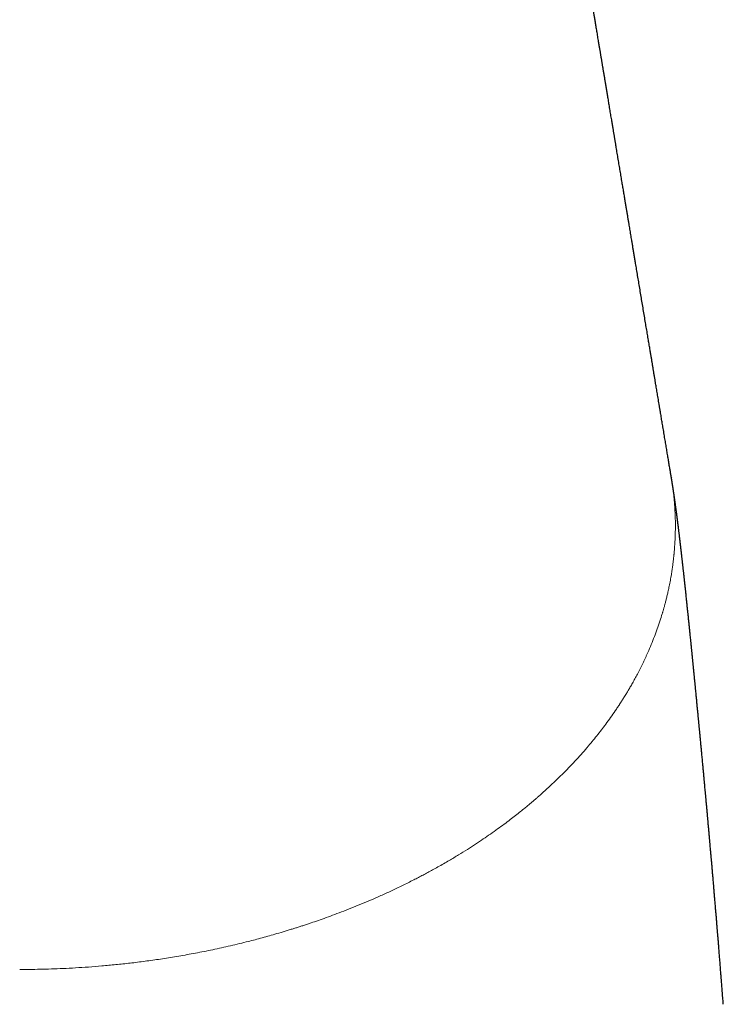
# Model space of a CAD drawing. Header units: millimetres. Extents: x 8 to 646, y 12 to 530.
# Tile 31 of 45: x 331 to 352, y 464 to 493. Entities that reach past the tile are written whole.
import ezdxf

# ---------------------------------------------------------------- set-up
doc = ezdxf.new("R2010")
doc.units = ezdxf.units.MM

msp = doc.modelspace()

# ---------------------------------------------------------------- linework, layer by layer
at = {"color": 7, "linetype": 'Continuous', "lineweight": 30}
msp.add_line((350.473, 479.476), (350.476, 479.46), dxfattribs=at)
for points, knots in [([(350.473, 479.476), (350.471, 479.491), (350.463, 479.539), (350.449, 479.623), (350.433, 479.715), (350.42, 479.797), (350.408, 479.867), (350.396, 479.938), (350.384, 480.01), (350.372, 480.084), (350.36, 480.158), (350.347, 480.233), (350.334, 480.308), (350.321, 480.386), (350.308, 480.466), (350.295, 480.547), (350.281, 480.631), (350.266, 480.717), (350.252, 480.805), (350.237, 480.895), (350.222, 480.98), (350.209, 481.06), (350.197, 481.135), (350.184, 481.211), (350.171, 481.288), (350.157, 481.374), (350.141, 481.468), (350.124, 481.568), (350.108, 481.665), (350.092, 481.759), (350.077, 481.851), (350.063, 481.938), (350.049, 482.021), (350.036, 482.1), (350.023, 482.176), (350.01, 482.25), (349.996, 482.335), (349.981, 482.429), (349.963, 482.533), (349.946, 482.635), (349.93, 482.735), (349.913, 482.833), (349.9, 482.915), (349.889, 482.981), (349.88, 483.034), (349.871, 483.087), (349.862, 483.142), (349.852, 483.199), (349.842, 483.26), (349.831, 483.328), (349.819, 483.4), (349.806, 483.475), (349.793, 483.553), (349.78, 483.633), (349.766, 483.717), (349.752, 483.802), (349.737, 483.889), (349.722, 483.978), (349.707, 484.067), (349.687, 484.192), (349.659, 484.355), (349.626, 484.554), (349.593, 484.753), (349.56, 484.95), (349.528, 485.145), (349.496, 485.336), (349.465, 485.523), (349.434, 485.708), (349.407, 485.87), (349.383, 486.009), (349.364, 486.128), (349.344, 486.244), (349.325, 486.359), (349.306, 486.471), (349.289, 486.573), (349.274, 486.666), (349.26, 486.75), (349.246, 486.832), (349.233, 486.913), (349.219, 486.994), (349.204, 487.082), (349.188, 487.18), (349.17, 487.288), (349.152, 487.397), (349.133, 487.51), (349.114, 487.624), (349.093, 487.748), (349.071, 487.881), (349.047, 488.024), (349.023, 488.169), (349.002, 488.295), (348.985, 488.401), (348.97, 488.487), (348.956, 488.574), (348.941, 488.661), (348.926, 488.749), (348.912, 488.836), (348.897, 488.925), (348.882, 489.015), (348.867, 489.105), (348.852, 489.193), (348.838, 489.279), (348.827, 489.348), (348.818, 489.4), (348.812, 489.438), (348.806, 489.474), (348.799, 489.511), (348.793, 489.547), (348.787, 489.584), (348.781, 489.623), (348.774, 489.666), (348.766, 489.712), (348.758, 489.761), (348.749, 489.811), (348.741, 489.863), (348.732, 489.918), (348.722, 489.974), (348.712, 490.033), (348.702, 490.094), (348.691, 490.162), (348.679, 490.236), (348.665, 490.314), (348.652, 490.395), (348.638, 490.476), (348.625, 490.559), (348.611, 490.639), (348.598, 490.717), (348.586, 490.792), (348.574, 490.864), (348.563, 490.932), (348.552, 490.996), (348.541, 491.058), (348.531, 491.118), (348.522, 491.177), (348.512, 491.235), (348.502, 491.292), (348.493, 491.347), (348.484, 491.401), (348.476, 491.453), (348.467, 491.507), (348.458, 491.561), (348.448, 491.617), (348.439, 491.67), (348.431, 491.721), (348.423, 491.77), (348.415, 491.817), (348.407, 491.862), (348.401, 491.898), (348.396, 491.928), (348.392, 491.953), (348.388, 491.98), (348.383, 492.01), (348.377, 492.042), (348.371, 492.077), (348.365, 492.117), (348.358, 492.16), (348.35, 492.206), (348.342, 492.254), (348.333, 492.306), (348.324, 492.359), (348.315, 492.416), (348.305, 492.474), (348.294, 492.54), (348.282, 492.614), (348.269, 492.694), (348.256, 492.771), (348.243, 492.846), (348.231, 492.918), (348.22, 492.987), (348.209, 493.054), (348.198, 493.119), (348.188, 493.181), (348.178, 493.24), (348.168, 493.296), (348.159, 493.349), (348.151, 493.4), (348.143, 493.45), (348.135, 493.498), (348.127, 493.544), (348.12, 493.588), (348.113, 493.63), (348.106, 493.668), (348.101, 493.701), (348.096, 493.73), (348.091, 493.758), (348.087, 493.784), (348.082, 493.816), (348.075, 493.854), (348.068, 493.899), (348.06, 493.947), (348.051, 493.998), (348.042, 494.053), (348.033, 494.108), (348.023, 494.165), (348.014, 494.222), (348.004, 494.281), (347.994, 494.343), (347.983, 494.408), (347.971, 494.48), (347.958, 494.557), (347.944, 494.641), (347.93, 494.726), (347.914, 494.824), (347.895, 494.937), (347.874, 495.064), (347.852, 495.194), (347.83, 495.326), (347.812, 495.436), (347.797, 495.523), (347.786, 495.587), (347.776, 495.652), (347.765, 495.717), (347.754, 495.782), (347.743, 495.845), (347.733, 495.905), (347.724, 495.961), (347.715, 496.015), (347.707, 496.066), (347.698, 496.115), (347.691, 496.161), (347.683, 496.205), (347.676, 496.247), (347.67, 496.286), (347.664, 496.322), (347.658, 496.356), (347.653, 496.389), (347.647, 496.422), (347.641, 496.461), (347.633, 496.505), (347.625, 496.555), (347.616, 496.606), (347.608, 496.658), (347.599, 496.711), (347.59, 496.764), (347.581, 496.819), (347.571, 496.877), (347.561, 496.938), (347.55, 497.002), (347.539, 497.07), (347.527, 497.14), (347.515, 497.213), (347.503, 497.286), (347.491, 497.357), (347.48, 497.426), (347.468, 497.496), (347.456, 497.567), (347.445, 497.638), (347.433, 497.709), (347.414, 497.822), (347.388, 497.978), (347.356, 498.172), (347.324, 498.361), (347.293, 498.545), (347.263, 498.726), (347.239, 498.869), (347.222, 498.975), (347.21, 499.045), (347.199, 499.114), (347.187, 499.182), (347.176, 499.249), (347.165, 499.313), (347.155, 499.375), (347.145, 499.432), (347.137, 499.485), (347.128, 499.534), (347.121, 499.581), (347.113, 499.625), (347.107, 499.665), (347.101, 499.7), (347.096, 499.731), (347.09, 499.762), (347.085, 499.795), (347.079, 499.832), (347.072, 499.875), (347.064, 499.923), (347.055, 499.975), (347.046, 500.028), (347.037, 500.085), (347.027, 500.144), (347.015, 500.212), (347.003, 500.288), (346.989, 500.371), (346.975, 500.454), (346.962, 500.535), (346.948, 500.616), (346.935, 500.696), (346.923, 500.769), (346.911, 500.836), (346.901, 500.897), (346.891, 500.957), (346.881, 501.017), (346.872, 501.076), (346.862, 501.134), (346.852, 501.194), (346.842, 501.254), (346.832, 501.315), (346.822, 501.373), (346.813, 501.428), (346.804, 501.481), (346.796, 501.528), (346.789, 501.569), (346.783, 501.605), (346.777, 501.641), (346.771, 501.678), (346.765, 501.716), (346.757, 501.763), (346.748, 501.82), (346.736, 501.889), (346.724, 501.96), (346.712, 502.033), (346.699, 502.11), (346.686, 502.188), (346.673, 502.266), (346.66, 502.345), (346.646, 502.427), (346.633, 502.51), (346.619, 502.591), (346.606, 502.668), (346.594, 502.743), (346.581, 502.817), (346.569, 502.891), (346.557, 502.964), (346.544, 503.04), (346.531, 503.119), (346.518, 503.201), (346.504, 503.281), (346.485, 503.394), (346.461, 503.542), (346.43, 503.724), (346.4, 503.907), (346.374, 504.062), (346.353, 504.188), (346.337, 504.283), (346.321, 504.378), (346.306, 504.473), (346.29, 504.568), (346.275, 504.656), (346.261, 504.738), (346.249, 504.815), (346.236, 504.893), (346.223, 504.968), (346.211, 505.038), (346.2, 505.104), (346.189, 505.171), (346.178, 505.241), (346.166, 505.314), (346.153, 505.388), (346.141, 505.46), (346.13, 505.529), (346.119, 505.596), (346.108, 505.66), (346.098, 505.722), (346.088, 505.782), (346.078, 505.839), (346.069, 505.895), (346.06, 505.949), (346.05, 506.005), (346.041, 506.063), (346.031, 506.122), (346.021, 506.18), (346.013, 506.232), (346.004, 506.281), (345.997, 506.327), (345.989, 506.373), (345.981, 506.421), (345.973, 506.47), (345.964, 506.524), (345.954, 506.583), (345.944, 506.647), (345.933, 506.712), (345.922, 506.778), (345.911, 506.843), (345.9, 506.909), (345.889, 506.977), (345.877, 507.047), (345.865, 507.12), (345.852, 507.195), (345.839, 507.273), (345.824, 507.365), (345.806, 507.47), (345.787, 507.586), (345.768, 507.701), (345.749, 507.814), (345.731, 507.925), (345.712, 508.035), (345.696, 508.135), (345.681, 508.226), (345.667, 508.307), (345.654, 508.387), (345.641, 508.466), (345.628, 508.543), (345.615, 508.617), (345.604, 508.684), (345.594, 508.744), (345.586, 508.797), (345.577, 508.848), (345.569, 508.898), (345.559, 508.954), (345.549, 509.017), (345.537, 509.088), (345.525, 509.16), (345.513, 509.231), (345.501, 509.303), (345.489, 509.377), (345.476, 509.452), (345.464, 509.528), (345.45, 509.613), (345.434, 509.707), (345.417, 509.809), (345.4, 509.91), (345.384, 510.009), (345.367, 510.109), (345.35, 510.209), (345.333, 510.311), (345.316, 510.416), (345.298, 510.522), (345.28, 510.63), (345.263, 510.736), (345.245, 510.84), (345.23, 510.935), (345.215, 511.021), (345.203, 511.098), (345.19, 511.173), (345.178, 511.242), (345.168, 511.306), (345.158, 511.364), (345.149, 511.421), (345.14, 511.475), (345.131, 511.528), (345.118, 511.604), (345.101, 511.706), (345.085, 511.804), (345.073, 511.876), (345.066, 511.919), (345.059, 511.963), (345.051, 512.007), (345.044, 512.052), (345.035, 512.103), (345.026, 512.159), (345.016, 512.22), (345.005, 512.284), (344.994, 512.35), (344.983, 512.416), (344.972, 512.483), (344.96, 512.553), (344.948, 512.624), (344.937, 512.696), (344.925, 512.767), (344.913, 512.838), (344.901, 512.908), (344.889, 512.979), (344.878, 513.047), (344.867, 513.113), (344.856, 513.183), (344.843, 513.256), (344.831, 513.332), (344.819, 513.405), (344.807, 513.477), (344.795, 513.548), (344.783, 513.621), (344.77, 513.697), (344.757, 513.776), (344.743, 513.857), (344.729, 513.941), (344.715, 514.028), (344.7, 514.117), (344.685, 514.208), (344.672, 514.286), (344.661, 514.349), (344.654, 514.395), (344.646, 514.44), (344.639, 514.482), (344.633, 514.522), (344.627, 514.559), (344.621, 514.594), (344.615, 514.626), (344.61, 514.657), (344.606, 514.685), (344.6, 514.718), (344.594, 514.755), (344.587, 514.799), (344.579, 514.845), (344.571, 514.894), (344.562, 514.945), (344.553, 514.999), (344.544, 515.054), (344.535, 515.11), (344.526, 515.166), (344.516, 515.222), (344.507, 515.278), (344.498, 515.334), (344.485, 515.409), (344.469, 515.504), (344.451, 515.617), (344.432, 515.727), (344.414, 515.836), (344.395, 515.952), (344.374, 516.076), (344.353, 516.207), (344.331, 516.338), (344.312, 516.453), (344.295, 516.553), (344.281, 516.638), (344.266, 516.724), (344.252, 516.812), (344.237, 516.899), (344.223, 516.984), (344.21, 517.067), (344.196, 517.148), (344.183, 517.229), (344.169, 517.308), (344.157, 517.385), (344.142, 517.476), (344.124, 517.58), (344.108, 517.675), (344.097, 517.746), (344.089, 517.792), (344.082, 517.837), (344.075, 517.878), (344.068, 517.916), (344.062, 517.952), (344.058, 517.981), (344.054, 518.004), (344.051, 518.022), (344.048, 518.041), (344.044, 518.063), (344.04, 518.087), (344.035, 518.115), (344.03, 518.145), (344.025, 518.179), (344.019, 518.215), (344.012, 518.255), (344.005, 518.297), (343.997, 518.343), (343.989, 518.391), (343.981, 518.442), (343.972, 518.496), (343.962, 518.554), (343.952, 518.614), (343.942, 518.675), (343.932, 518.738), (343.924, 518.787), (343.919, 518.817), (343.917, 518.826)], [0, 0, 0, 0, 0.001122, 0.00373, 0.006415, 0.008162, 0.009941, 0.011751, 0.013591, 0.015465, 0.017394, 0.019266, 0.021191, 0.023167, 0.025196, 0.027278, 0.029411, 0.031597, 0.033835, 0.036126, 0.038468, 0.040346, 0.042255, 0.044197, 0.046171, 0.048153, 0.050768, 0.053313, 0.055787, 0.058191, 0.060524, 0.062787, 0.064856, 0.066863, 0.068806, 0.070691, 0.072545, 0.075256, 0.077911, 0.08051, 0.083053, 0.085539, 0.087969, 0.089305, 0.09063, 0.091988, 0.093387, 0.094826, 0.096306, 0.098102, 0.099953, 0.101861, 0.103825, 0.105887, 0.108008, 0.110187, 0.112424, 0.114685, 0.116943, 0.119196, 0.124291, 0.129366, 0.134421, 0.139454, 0.144452, 0.149291, 0.15406, 0.158758, 0.163385, 0.166431, 0.169445, 0.172417, 0.175333, 0.178193, 0.180996, 0.183159, 0.185288, 0.187381, 0.18944, 0.191473, 0.193534, 0.196211, 0.198948, 0.201745, 0.204602, 0.207519, 0.210496, 0.214068, 0.217699, 0.22139, 0.225141, 0.227312, 0.229501, 0.23171, 0.233939, 0.236187, 0.238422, 0.240611, 0.242963, 0.245259, 0.247497, 0.249678, 0.251802, 0.252763, 0.253712, 0.254649, 0.255574, 0.256487, 0.257416, 0.258388, 0.259509, 0.260682, 0.261909, 0.26319, 0.264523, 0.26591, 0.26735, 0.268844, 0.27039, 0.271981, 0.274035, 0.276041, 0.277998, 0.280164, 0.282268, 0.28431, 0.286289, 0.288206, 0.290061, 0.291753, 0.29339, 0.294971, 0.296497, 0.297968, 0.299467, 0.300917, 0.302327, 0.303697, 0.305026, 0.306316, 0.307784, 0.309196, 0.310553, 0.311854, 0.313099, 0.314289, 0.315423, 0.316501, 0.317073, 0.317705, 0.318399, 0.319154, 0.31997, 0.320846, 0.32187, 0.322966, 0.324135, 0.325376, 0.326689, 0.328049, 0.329478, 0.330977, 0.332481, 0.334575, 0.336605, 0.338569, 0.340468, 0.342303, 0.344073, 0.345777, 0.347417, 0.348992, 0.350502, 0.351922, 0.353279, 0.354581, 0.355833, 0.357058, 0.358232, 0.359356, 0.360429, 0.361451, 0.362219, 0.362955, 0.363661, 0.364335, 0.36501, 0.366079, 0.367226, 0.368451, 0.369754, 0.371135, 0.372593, 0.373983, 0.375437, 0.376955, 0.378537, 0.380182, 0.381892, 0.383982, 0.38611, 0.388268, 0.390456, 0.393633, 0.396871, 0.40017, 0.403529, 0.40695, 0.408567, 0.410198, 0.411841, 0.413498, 0.415168, 0.416815, 0.418303, 0.41973, 0.421095, 0.422398, 0.423639, 0.424818, 0.425935, 0.42699, 0.427983, 0.428914, 0.429769, 0.430599, 0.43144, 0.432291, 0.433542, 0.434815, 0.436111, 0.43743, 0.438771, 0.440136, 0.441522, 0.442955, 0.444526, 0.44617, 0.447886, 0.449675, 0.451536, 0.453469, 0.455184, 0.456951, 0.458745, 0.460543, 0.462347, 0.464156, 0.46597, 0.470986, 0.476041, 0.480764, 0.48543, 0.490039, 0.494591, 0.496363, 0.498127, 0.499883, 0.501629, 0.503334, 0.504973, 0.506546, 0.508053, 0.509346, 0.510586, 0.511773, 0.512907, 0.513988, 0.514799, 0.515578, 0.51636, 0.517183, 0.518048, 0.519213, 0.520445, 0.521746, 0.523116, 0.524554, 0.52606, 0.527634, 0.529734, 0.531855, 0.533953, 0.536028, 0.53808, 0.540109, 0.542115, 0.543675, 0.545221, 0.546753, 0.54827, 0.549773, 0.551256, 0.552693, 0.554306, 0.555851, 0.557328, 0.558737, 0.560078, 0.561351, 0.562303, 0.563213, 0.564118, 0.56505, 0.566011, 0.566999, 0.568658, 0.57039, 0.572195, 0.574073, 0.576023, 0.57804, 0.579997, 0.582008, 0.584074, 0.586193, 0.588367, 0.590219, 0.59211, 0.594018, 0.5959, 0.597753, 0.599579, 0.601695, 0.603772, 0.605809, 0.607821, 0.612415, 0.617046, 0.621714, 0.626396, 0.628835, 0.631264, 0.633683, 0.636091, 0.63849, 0.640903, 0.642796, 0.644741, 0.646737, 0.648785, 0.650429, 0.652105, 0.653812, 0.655499, 0.657449, 0.659337, 0.661162, 0.662923, 0.664622, 0.666258, 0.667831, 0.669341, 0.670791, 0.672205, 0.673585, 0.674933, 0.676479, 0.67798, 0.679435, 0.680845, 0.682005, 0.683148, 0.684325, 0.685539, 0.686789, 0.688077, 0.689643, 0.69126, 0.692928, 0.69465, 0.69625, 0.697913, 0.699639, 0.701427, 0.703278, 0.705191, 0.707167, 0.709206, 0.712192, 0.71514, 0.71805, 0.720922, 0.723755, 0.726541, 0.72927, 0.731375, 0.733446, 0.735482, 0.737483, 0.73944, 0.74133, 0.743152, 0.744532, 0.745871, 0.747168, 0.748424, 0.749692, 0.751421, 0.753228, 0.755114, 0.756863, 0.758676, 0.76055, 0.762484, 0.764421, 0.76634, 0.768966, 0.771557, 0.77411, 0.776628, 0.779143, 0.781673, 0.784265, 0.786918, 0.789633, 0.792376, 0.795068, 0.797707, 0.800292, 0.802285, 0.804245, 0.806162, 0.808015, 0.809535, 0.811008, 0.812434, 0.813814, 0.815146, 0.816468, 0.819632, 0.822863, 0.823955, 0.825054, 0.826161, 0.827276, 0.828426, 0.829628, 0.831112, 0.832669, 0.834299, 0.836002, 0.837643, 0.839346, 0.841111, 0.842939, 0.844781, 0.846573, 0.848313, 0.850167, 0.851959, 0.853688, 0.855355, 0.856968, 0.858965, 0.860893, 0.862754, 0.864546, 0.866335, 0.868191, 0.870116, 0.872109, 0.87417, 0.876297, 0.878489, 0.880746, 0.883068, 0.885454, 0.886677, 0.887848, 0.888968, 0.890036, 0.891053, 0.892018, 0.892881, 0.893697, 0.894468, 0.895193, 0.895878, 0.896918, 0.898024, 0.899196, 0.900434, 0.901738, 0.903108, 0.904545, 0.905919, 0.907348, 0.908783, 0.910203, 0.911609, 0.913, 0.915931, 0.918794, 0.92159, 0.924338, 0.927055, 0.930405, 0.933711, 0.937026, 0.940369, 0.942483, 0.944621, 0.946802, 0.949025, 0.951289, 0.953385, 0.955493, 0.957565, 0.9596, 0.961598, 0.963558, 0.965486, 0.96847, 0.971483, 0.972674, 0.97386, 0.974991, 0.976058, 0.977013, 0.97791, 0.97875, 0.979218, 0.979666, 0.980131, 0.980668, 0.98129, 0.981987, 0.98276, 0.983607, 0.98453, 0.985528, 0.986601, 0.987749, 0.988972, 0.99027, 0.991643, 0.993092, 0.994615, 0.996214, 0.997745, 0.99934, 1, 1, 1, 1]), ([(352.032, 463.673), (352.03, 463.694), (352.024, 463.779), (352.013, 463.924), (351.999, 464.108), (351.985, 464.283), (351.972, 464.45), (351.959, 464.609), (351.947, 464.76), (351.936, 464.903), (351.925, 465.047), (351.913, 465.191), (351.902, 465.334), (351.891, 465.467), (351.881, 465.589), (351.872, 465.702), (351.863, 465.805), (351.856, 465.898), (351.849, 465.982), (351.842, 466.06), (351.835, 466.153), (351.826, 466.263), (351.817, 466.371), (351.809, 466.46), (351.803, 466.53), (351.797, 466.601), (351.791, 466.673), (351.785, 466.747), (351.779, 466.819), (351.773, 466.887), (351.768, 466.949), (351.763, 467.004), (351.759, 467.054), (351.756, 467.095), (351.753, 467.13), (351.75, 467.164), (351.747, 467.202), (351.743, 467.246), (351.739, 467.296), (351.734, 467.352), (351.729, 467.412), (351.723, 467.473), (351.718, 467.535), (351.713, 467.598), (351.707, 467.662), (351.702, 467.726), (351.696, 467.79), (351.691, 467.852), (351.686, 467.91), (351.681, 467.96), (351.677, 468.002), (351.674, 468.037), (351.672, 468.069), (351.669, 468.104), (351.665, 468.147), (351.66, 468.199), (351.655, 468.258), (351.649, 468.323), (351.643, 468.394), (351.637, 468.458), (351.632, 468.514), (351.628, 468.561), (351.624, 468.606), (351.621, 468.647), (351.618, 468.682), (351.615, 468.708), (351.613, 468.731), (351.611, 468.752), (351.609, 468.776), (351.607, 468.804), (351.603, 468.842), (351.599, 468.89), (351.594, 468.948), (351.589, 469.006), (351.583, 469.064), (351.578, 469.12), (351.574, 469.172), (351.569, 469.219), (351.566, 469.259), (351.563, 469.292), (351.56, 469.32), (351.558, 469.347), (351.555, 469.381), (351.551, 469.423), (351.546, 469.475), (351.541, 469.531), (351.536, 469.59), (351.531, 469.648), (351.525, 469.704), (351.52, 469.76), (351.516, 469.808), (351.512, 469.848), (351.51, 469.879), (351.507, 469.904), (351.505, 469.933), (351.501, 469.969), (351.497, 470.016), (351.492, 470.07), (351.486, 470.131), (351.48, 470.196), (351.475, 470.258), (351.469, 470.315), (351.465, 470.362), (351.461, 470.406), (351.458, 470.441), (351.455, 470.468), (351.453, 470.491), (351.451, 470.514), (351.448, 470.549), (351.443, 470.597), (351.438, 470.657), (351.432, 470.717), (351.426, 470.777), (351.421, 470.836), (351.415, 470.903), (351.408, 470.979), (351.4, 471.062), (351.391, 471.153), (351.382, 471.254), (351.371, 471.368), (351.36, 471.487), (351.351, 471.582), (351.344, 471.649), (351.341, 471.686), (351.338, 471.719), (351.335, 471.749), (351.332, 471.777), (351.329, 471.808), (351.326, 471.844), (351.322, 471.884), (351.318, 471.929), (351.313, 471.975), (351.309, 472.021), (351.305, 472.065), (351.301, 472.103), (351.298, 472.135), (351.295, 472.165), (351.292, 472.194), (351.289, 472.229), (351.285, 472.268), (351.281, 472.312), (351.276, 472.362), (351.271, 472.416), (351.265, 472.475), (351.259, 472.536), (351.253, 472.601), (351.247, 472.669), (351.24, 472.737), (351.234, 472.799), (351.228, 472.858), (351.223, 472.916), (351.217, 472.976), (351.211, 473.035), (351.206, 473.089), (351.201, 473.138), (351.196, 473.187), (351.191, 473.235), (351.187, 473.284), (351.181, 473.338), (351.176, 473.392), (351.171, 473.444), (351.167, 473.489), (351.163, 473.527), (351.159, 473.562), (351.157, 473.59), (351.154, 473.614), (351.152, 473.636), (351.149, 473.662), (351.146, 473.692), (351.143, 473.725), (351.139, 473.765), (351.135, 473.808), (351.13, 473.854), (351.126, 473.896), (351.122, 473.934), (351.119, 473.968), (351.116, 474), (351.112, 474.034), (351.109, 474.073), (351.104, 474.116), (351.1, 474.161), (351.096, 474.203), (351.092, 474.243), (351.088, 474.279), (351.085, 474.312), (351.082, 474.341), (351.079, 474.367), (351.077, 474.393), (351.074, 474.422), (351.07, 474.454), (351.067, 474.488), (351.064, 474.521), (351.06, 474.562), (351.054, 474.619), (351.047, 474.688), (351.039, 474.763), (351.032, 474.831), (351.025, 474.899), (351.019, 474.964), (351.013, 475.023), (351.007, 475.077), (351.002, 475.129), (350.996, 475.186), (350.99, 475.245), (350.984, 475.304), (350.978, 475.361), (350.972, 475.418), (350.966, 475.474), (350.96, 475.533), (350.954, 475.589), (350.948, 475.646), (350.942, 475.702), (350.936, 475.762), (350.93, 475.824), (350.923, 475.885), (350.917, 475.943), (350.911, 475.996), (350.906, 476.044), (350.902, 476.088), (350.897, 476.132), (350.892, 476.178), (350.888, 476.218), (350.884, 476.251), (350.881, 476.279), (350.878, 476.305), (350.876, 476.33), (350.873, 476.356), (350.869, 476.386), (350.866, 476.417), (350.863, 476.446), (350.86, 476.472), (350.858, 476.494), (350.856, 476.513), (350.854, 476.53), (350.852, 476.548), (350.849, 476.573), (350.846, 476.603), (350.842, 476.639), (350.838, 476.674), (350.834, 476.707), (350.831, 476.738), (350.828, 476.766), (350.825, 476.796), (350.821, 476.824), (350.819, 476.849), (350.817, 476.867), (350.815, 476.882), (350.813, 476.897), (350.811, 476.914), (350.809, 476.937), (350.806, 476.962), (350.802, 476.994), (350.798, 477.031), (350.793, 477.073), (350.789, 477.109), (350.786, 477.136), (350.784, 477.154), (350.782, 477.171), (350.78, 477.19), (350.778, 477.212), (350.774, 477.24), (350.771, 477.271), (350.767, 477.304), (350.763, 477.335), (350.76, 477.366), (350.756, 477.396), (350.753, 477.426), (350.749, 477.455), (350.746, 477.481), (350.744, 477.503), (350.741, 477.525), (350.738, 477.548), (350.736, 477.572), (350.733, 477.595), (350.73, 477.618), (350.727, 477.64), (350.725, 477.663), (350.722, 477.684), (350.72, 477.704), (350.717, 477.726), (350.714, 477.752), (350.71, 477.784), (350.706, 477.819), (350.701, 477.856), (350.697, 477.893), (350.693, 477.928), (350.689, 477.957), (350.686, 477.979), (350.684, 477.999), (350.681, 478.021), (350.678, 478.042), (350.676, 478.063), (350.673, 478.081), (350.671, 478.098), (350.669, 478.116), (350.666, 478.136), (350.664, 478.157), (350.661, 478.179), (350.658, 478.202), (350.655, 478.228), (350.652, 478.251), (350.649, 478.271), (350.647, 478.288), (350.645, 478.303), (350.643, 478.319), (350.641, 478.336), (350.639, 478.351), (350.637, 478.368), (350.634, 478.387), (350.631, 478.41), (350.628, 478.433), (350.625, 478.457), (350.621, 478.484), (350.617, 478.512), (350.614, 478.537), (350.611, 478.561), (350.607, 478.585), (350.604, 478.612), (350.6, 478.64), (350.596, 478.667), (350.593, 478.692), (350.59, 478.716), (350.586, 478.739), (350.583, 478.763), (350.579, 478.79), (350.575, 478.818), (350.571, 478.844), (350.568, 478.867), (350.565, 478.887), (350.563, 478.904), (350.56, 478.921), (350.557, 478.941), (350.554, 478.964), (350.55, 478.989), (350.547, 479.013), (350.544, 479.033), (350.541, 479.051), (350.539, 479.068), (350.536, 479.084), (350.534, 479.1), (350.531, 479.116), (350.528, 479.136), (350.525, 479.16), (350.52, 479.187), (350.516, 479.215), (350.512, 479.241), (350.508, 479.267), (350.504, 479.293), (350.499, 479.32), (350.495, 479.345), (350.492, 479.364), (350.49, 479.38), (350.488, 479.393), (350.485, 479.41), (350.481, 479.431), (350.479, 479.448), (350.477, 479.458), (350.477, 479.46)], [0, 0, 0, 0, 0.003139, 0.012684, 0.021864, 0.030679, 0.039129, 0.047073, 0.054663, 0.061901, 0.068787, 0.076522, 0.083758, 0.090493, 0.096728, 0.102462, 0.107695, 0.112453, 0.116705, 0.120556, 0.124468, 0.13084, 0.137487, 0.140986, 0.144555, 0.148197, 0.151909, 0.155694, 0.159502, 0.163042, 0.166205, 0.169065, 0.171621, 0.173874, 0.175435, 0.177103, 0.179067, 0.181323, 0.183929, 0.186841, 0.189989, 0.193182, 0.196411, 0.199677, 0.202978, 0.206307, 0.209673, 0.213032, 0.216061, 0.218692, 0.220887, 0.222698, 0.224188, 0.225848, 0.228183, 0.23091, 0.234026, 0.237472, 0.241208, 0.245233, 0.247613, 0.250085, 0.252601, 0.254806, 0.256623, 0.258053, 0.259075, 0.260168, 0.261456, 0.262936, 0.264611, 0.267461, 0.27063, 0.273762, 0.276829, 0.279831, 0.282768, 0.285225, 0.287368, 0.28913, 0.290514, 0.291871, 0.29354, 0.295909, 0.298713, 0.301882, 0.305052, 0.30817, 0.311236, 0.314251, 0.317171, 0.319152, 0.320798, 0.32211, 0.323294, 0.325438, 0.328009, 0.331005, 0.334335, 0.33793, 0.341792, 0.344486, 0.347254, 0.3497, 0.351729, 0.353029, 0.354182, 0.355464, 0.356889, 0.360041, 0.363441, 0.366807, 0.370139, 0.373424, 0.376617, 0.381434, 0.386078, 0.390629, 0.396794, 0.403229, 0.410086, 0.417163, 0.419454, 0.421598, 0.4235, 0.425162, 0.426669, 0.428425, 0.430511, 0.432921, 0.435389, 0.438216, 0.440922, 0.443506, 0.44579, 0.447672, 0.449152, 0.450892, 0.452914, 0.455217, 0.457807, 0.460726, 0.463927, 0.467459, 0.471145, 0.474729, 0.479154, 0.483201, 0.486896, 0.490389, 0.493773, 0.497426, 0.501365, 0.504431, 0.507409, 0.510321, 0.513266, 0.516253, 0.519473, 0.523094, 0.526334, 0.529116, 0.531445, 0.533541, 0.535506, 0.536724, 0.538072, 0.539686, 0.541566, 0.54371, 0.545905, 0.549064, 0.551981, 0.554654, 0.557062, 0.559194, 0.561101, 0.56326, 0.565735, 0.568493, 0.571366, 0.574347, 0.576766, 0.579183, 0.581356, 0.583265, 0.58494, 0.586511, 0.588393, 0.590581, 0.592843, 0.595122, 0.597167, 0.600937, 0.606403, 0.611062, 0.615801, 0.620226, 0.624927, 0.629044, 0.632269, 0.635878, 0.63985, 0.644002, 0.648235, 0.652231, 0.655948, 0.660178, 0.664031, 0.668504, 0.672058, 0.676269, 0.680678, 0.685062, 0.689756, 0.693993, 0.697791, 0.701398, 0.70466, 0.707667, 0.711363, 0.714812, 0.716791, 0.718915, 0.720943, 0.722777, 0.724644, 0.726949, 0.729636, 0.731721, 0.733723, 0.735462, 0.736856, 0.738089, 0.739492, 0.741072, 0.743945, 0.746561, 0.749337, 0.752265, 0.754412, 0.756534, 0.758938, 0.761638, 0.76334, 0.764781, 0.765959, 0.767004, 0.768266, 0.770271, 0.77237, 0.774432, 0.777983, 0.781339, 0.784939, 0.786716, 0.788165, 0.789387, 0.790897, 0.792764, 0.794881, 0.797907, 0.80051, 0.803121, 0.805788, 0.808303, 0.8107, 0.813473, 0.815685, 0.817461, 0.819127, 0.821165, 0.823342, 0.825352, 0.827247, 0.829335, 0.831147, 0.833103, 0.834913, 0.836417, 0.838718, 0.841758, 0.84497, 0.848035, 0.851412, 0.854989, 0.857331, 0.859267, 0.860935, 0.86286, 0.865046, 0.866957, 0.868448, 0.869811, 0.871492, 0.873463, 0.875413, 0.877254, 0.879497, 0.88175, 0.884208, 0.885943, 0.887402, 0.888742, 0.890229, 0.891865, 0.893361, 0.894528, 0.89647, 0.898792, 0.900911, 0.903052, 0.905605, 0.908447, 0.910878, 0.912868, 0.91515, 0.917757, 0.920411, 0.923044, 0.92552, 0.927666, 0.929754, 0.932137, 0.934719, 0.937372, 0.940045, 0.942397, 0.943991, 0.94559, 0.947269, 0.94911, 0.951308, 0.953856, 0.956164, 0.958129, 0.95979, 0.961355, 0.962854, 0.964349, 0.965943, 0.967639, 0.970015, 0.97271, 0.975428, 0.977875, 0.980114, 0.982763, 0.985325, 0.98778, 0.989794, 0.990773, 0.992205, 0.994094, 0.996439, 0.999243, 1, 1, 1, 1])]:
    msp.add_open_spline(points, degree=3, knots=knots, dxfattribs=at)
at = {"color": 8, "linetype": 'Continuous', "lineweight": 0}
msp.add_open_spline([(350.476, 479.46), (350.478, 479.448), (350.49, 479.382), (350.506, 479.269), (350.526, 479.122), (350.543, 478.983), (350.557, 478.844), (350.569, 478.705), (350.583, 478.504), (350.595, 478.239), (350.597, 477.921), (350.588, 477.614), (350.575, 477.399), (350.564, 477.27), (350.561, 477.234), (350.559, 477.207), (350.556, 477.184), (350.553, 477.146), (350.547, 477.092), (350.539, 477.013), (350.527, 476.915), (350.511, 476.797), (350.492, 476.663), (350.472, 476.539), (350.453, 476.43), (350.436, 476.342), (350.42, 476.257), (350.404, 476.178), (350.388, 476.105), (350.368, 476.017), (350.344, 475.914), (350.317, 475.801), (350.29, 475.699), (350.269, 475.621), (350.253, 475.563), (350.242, 475.523), (350.231, 475.486), (350.221, 475.452), (350.211, 475.419), (350.182, 475.322), (350.131, 475.158), (350.052, 474.928), (349.966, 474.696), (349.873, 474.46), (349.799, 474.288), (349.752, 474.181), (349.733, 474.141), (349.715, 474.101), (349.696, 474.06), (349.677, 474.019), (349.658, 473.978), (349.638, 473.936), (349.598, 473.853), (349.538, 473.733), (349.46, 473.58), (349.384, 473.439), (349.312, 473.309), (349.246, 473.193), (349.185, 473.089), (349.133, 473.003), (349.09, 472.932), (349.055, 472.876), (349.026, 472.829), (349.002, 472.791), (348.983, 472.762), (348.972, 472.743), (348.961, 472.727), (348.951, 472.711), (348.937, 472.69), (348.923, 472.668), (348.909, 472.647), (348.878, 472.599), (348.76, 472.423), (348.557, 472.135), (348.277, 471.766), (347.973, 471.396), (347.634, 471.012), (347.255, 470.616), (346.919, 470.291), (346.677, 470.07), (346.568, 469.973), (346.532, 469.94), (346.527, 469.936), (346.521, 469.931), (346.501, 469.913), (346.461, 469.879), (346.403, 469.828), (346.336, 469.77), (346.26, 469.706), (346.174, 469.634), (346.07, 469.548), (345.946, 469.448), (345.8, 469.333), (345.638, 469.207), (345.459, 469.072), (345.262, 468.928), (345.053, 468.78), (344.833, 468.628), (344.603, 468.475), (344.356, 468.316), (344.092, 468.152), (343.854, 468.009), (343.646, 467.888), (343.48, 467.794), (343.321, 467.706), (343.173, 467.625), (343.032, 467.55), (342.892, 467.476), (342.686, 467.37), (342.418, 467.236), (342.088, 467.079), (341.77, 466.933), (341.463, 466.799), (341.164, 466.672), (340.873, 466.554), (340.59, 466.444), (340.324, 466.343), (340.074, 466.253), (339.841, 466.171), (339.674, 466.114), (339.563, 466.077), (339.49, 466.052), (339.398, 466.022), (339.292, 465.988), (339.186, 465.955), (338.953, 465.882), (338.611, 465.779), (338.16, 465.654), (337.694, 465.532), (337.195, 465.413), (336.667, 465.297), (336.151, 465.196), (335.651, 465.107), (335.168, 465.03), (334.703, 464.964), (334.256, 464.908), (333.825, 464.862), (333.408, 464.823), (333.005, 464.791), (332.617, 464.766), (332.247, 464.747), (331.894, 464.733), (331.56, 464.724), (331.243, 464.719), (331.039, 464.718), (330.939, 464.718)], degree=3, knots=[0, 0, 0, 0, 0.001577, 0.008733, 0.014785, 0.020836, 0.026887, 0.032937, 0.038988, 0.053247, 0.067503, 0.080433, 0.093361, 0.095636, 0.097271, 0.098132, 0.09914, 0.100296, 0.102996, 0.106265, 0.110669, 0.115808, 0.12168, 0.128286, 0.132039, 0.135994, 0.139891, 0.14322, 0.146416, 0.149479, 0.154954, 0.159943, 0.164445, 0.16846, 0.17037, 0.172145, 0.173788, 0.175296, 0.176672, 0.178145, 0.188238, 0.198665, 0.209033, 0.219712, 0.230699, 0.232542, 0.234393, 0.236252, 0.23812, 0.239997, 0.241881, 0.243774, 0.245803, 0.253412, 0.260459, 0.267147, 0.273235, 0.278722, 0.28361, 0.287898, 0.291012, 0.293711, 0.295993, 0.297753, 0.299148, 0.300178, 0.300416, 0.301446, 0.302475, 0.303505, 0.304535, 0.305564, 0.310417, 0.330109, 0.347686, 0.36526, 0.386177, 0.407089, 0.427994, 0.439005, 0.44385, 0.444256, 0.44443, 0.44461, 0.445053, 0.44746, 0.450464, 0.453649, 0.45731, 0.461446, 0.466058, 0.472167, 0.478949, 0.486404, 0.494532, 0.503333, 0.512805, 0.522058, 0.531873, 0.542249, 0.553187, 0.564685, 0.571385, 0.578261, 0.584545, 0.590157, 0.595678, 0.601107, 0.606445, 0.61939, 0.631764, 0.643567, 0.654799, 0.66546, 0.676144, 0.686186, 0.695585, 0.704344, 0.71246, 0.719935, 0.721678, 0.723896, 0.727542, 0.731168, 0.734776, 0.738364, 0.755018, 0.769526, 0.78369, 0.801536, 0.818809, 0.835508, 0.851634, 0.867186, 0.881904, 0.89607, 0.909683, 0.922745, 0.935505, 0.94769, 0.959301, 0.970338, 0.9808, 0.990687, 1, 1, 1, 1], dxfattribs=at)

doc.saveas('drawing.dxf')
